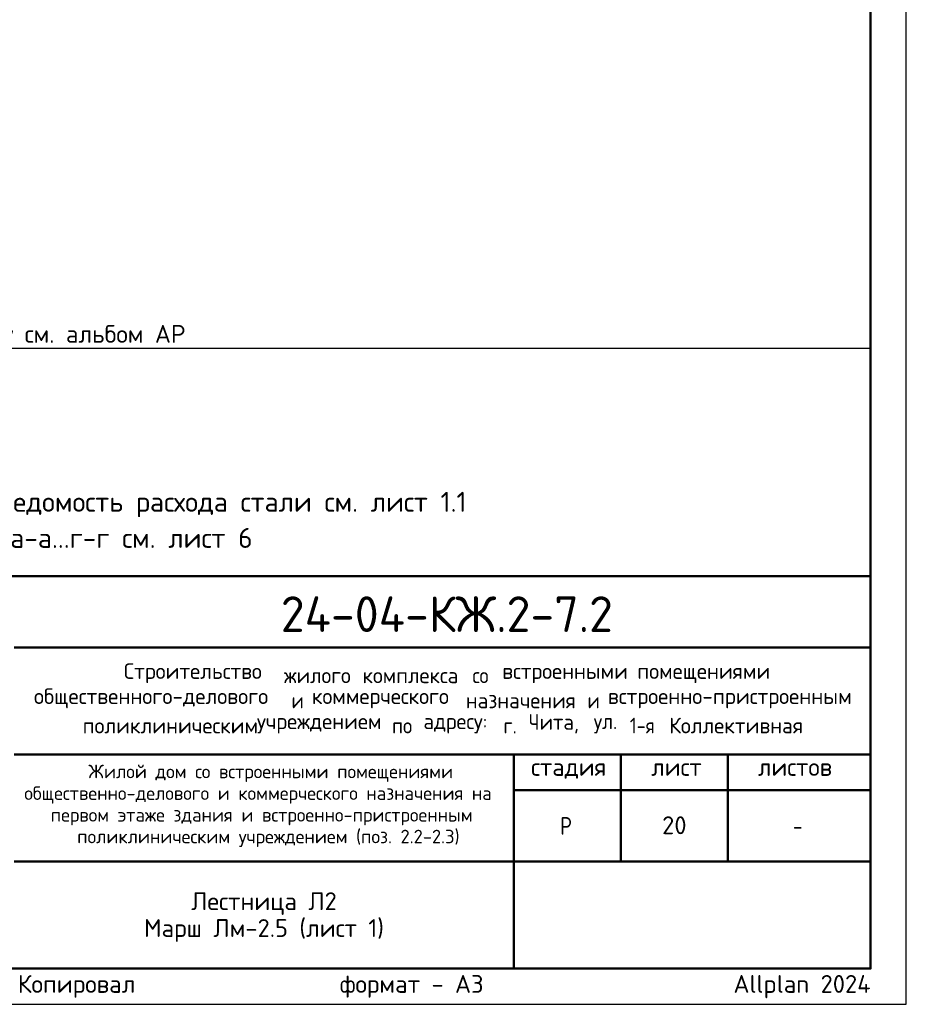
# Model space of a CAD drawing. Header units: millimetres. Extents: x 0 to 21000, y 0 to 14850.
# Tile 6 of 7: x 14789 to 21000, y 0 to 6901. Entities that reach past the tile are written whole.
import ezdxf

# ---------------------------------------------------------------- set-up
doc = ezdxf.new("R2010")
doc.units = ezdxf.units.MM
doc.layers.add('Standard', color=7, linetype='Continuous', lineweight=25)
doc.layers.add('Надписи', color=7, linetype='Continuous', lineweight=25)
doc.styles.add('ISOCPEUR', font='txt')

msp = doc.modelspace()

# ---------------------------------------------------------------- linework, layer by layer
at = {"layer": 'Standard', "color": 7, "linetype": 'Continuous', "lineweight": 50, "transparency": 33554687}
for p, q in [((11500, 3000), (20750, 3000)), ((14750, 2500), (20750, 2500)), ((14750, 1750), (20750, 1750)), ((18250, 1000), (18250, 1750)), ((19000, 1000), (19000, 1750)), ((19750, 1000), (19750, 1750)), ((18250, 1500), (20750, 1500)), ((14750, 1000), (20750, 1000)), ((18250, 250), (18250, 1000)), ((18250, 250), (18250, 1000))]:
    msp.add_line(p, q, dxfattribs=at)
at = {"layer": 'Standard', "color": 7, "linetype": 'Continuous', "lineweight": 25, "transparency": 33554687}
for p, q in [((20750, 250), (20750, 3000)), ((11500, 250), (20750, 250)), ((11500, 250), (20750, 250)), ((11500, 250), (20750, 250))]:
    msp.add_line(p, q, dxfattribs=at)
msp.add_lwpolyline([(0, 0), (21000, 0), (21000, 14850), (0, 14850), (0, 0)], close=True, dxfattribs=at)
at = {"layer": 'Standard', "color": 7, "linetype": 'Continuous', "lineweight": 13, "transparency": 33554687}
msp.add_lwpolyline([(21000, 14850), (0, 14850), (0, 0), (21000, 0), (21000, 14850)], dxfattribs=at)
at = {"layer": 'Standard', "color": 7, "linetype": 'Continuous', "lineweight": 50, "transparency": 33554687}
msp.add_lwpolyline([(1000, 14600), (20750, 14600), (20750, 250), (1000, 250), (1000, 14600)], close=True, dxfattribs=at)
at = {"layer": 'Standard', "color": 7, "linetype": 'Continuous', "lineweight": 25, "transparency": 33554687}
for points in [[(20750, 14600), (10750, 14600), (10750, 4600), (20750, 4600), (20750, 14600)], [(20750, 3000), (11500, 3000), (11500, 250), (20750, 250), (20750, 3000)]]:
    msp.add_lwpolyline(points, dxfattribs=at)

# ---------------------------------------------------------------- texts
at = {"layer": 'Standard', "color": 7, "linetype": 'Continuous', "lineweight": 25, "transparency": 33554687, "style": 'ISOCPEUR'}
for s, insert, char_height, width, attachment_point in [('\\A1;{\\fISOCPEUR|i0|b0;\\H125.000000;\\W1.000000;\\C7;* - все размеры даны по бетону, отделку см. альбом АР}\\P', (13682.6, 4761.5), 125, 4649.661, 2), ('\\W0.98;Строительство ', (15518.6, 2250.8), 110, 1175.348, 7), ('\\W0.96;жилого ', (16640.6, 2250.8), 110, 602.55, 7), ('\\W0.97;комплекса ', (17190.6, 2250.8), 110, 823.039, 7), ('\\W0.90;со ', (17960.6, 2250.8), 110, 258.739, 7), ('\\W0.98;встроенными ', (18169.6, 2250.8), 110, 999.233, 7), ('\\W0.98;помещениями', (19115.6, 2250.8), 110, 955.088, 7), ('\\W0.99;общественного-делового ', (14888.9, 2074.8), 110, 1857.162, 7), ('\\W0.87;и ', (16692.9, 2074.8), 110, 190.617, 7), ('\\W0.98;коммерческого ', (16835.9, 2074.8), 110, 1131.214, 7), ('\\W0.97;назначения ', (17913.9, 2074.8), 110, 905.516, 7), ('\\W0.87;и ', (18766.4, 2074.8), 110, 190.609, 7), ('\\W0.99;встроенно-пристроенным', (18909.4, 2074.8), 110, 1791.218, 7), ('\\W0.95;Чита, ', (18353.9, 1898.8), 110, 508.778, 7), ('\\W0.86;1-я ', (19063.4, 1898.8), 110, 322.299, 7), ('\\W0.98;Коллективная', (19338.4, 1898.8), 110, 1021.088, 7), ('\\W0.98;поликлиническим ', (15229.9, 1898.8), 110, 1274.191, 7), ('\\W0.98;учреждением ', (16450.9, 1898.8), 110, 999.123, 7), ('\\W0.91;по ', (17396.9, 1898.8), 110, 269.87, 7), ('\\W0.96;адресу: ', (17616.9, 1898.8), 110, 613.612, 7), ('\\W0.89;г. ', (18177.9, 1898.8), 110, 224.789, 7), ('\\W0.92;ул. ', (18810.4, 1898.8), 110, 303.428, 7), ('\\W0.99;стадия    лист     листов', (18371.3, 1581.1), 125, 2186.296, 7), ('\\W0.80;Р', (18575, 1187.5), 125, 149.931, 7), ('\\W0.78;-', (20206.2, 1187.5), 125, 135.997, 7)]:
    msp.add_mtext(s, dxfattribs=dict(at, insert=insert, char_height=char_height, width=width, attachment_point=attachment_point))
at = {"layer": 'Standard', "color": 7, "linetype": 'Continuous', "lineweight": 13, "transparency": 33554687, "insert": (11500, 3845.3), "char_height": 140, "width": 6589.45, "attachment_point": 1, "line_spacing_factor": 1.084337}
msp.add_mtext('\\A1;{\\fISOCPEUR|i0|b0;\\H139.999998;\\W1.000000;\\C7;1. Общие указания см. лист 1}\\P{\\fISOCPEUR|i0|b0;\\H139.999998;\\W1.000000;\\C7;2. Ведомость деталей см. лист 21. Ведомость расхода стали см. лист 1.1}\\P{\\fISOCPEUR|i0|b0;\\H139.999998;\\W1.000000;\\C7;3. Сечение 1-1 см. лист 21, сечения а-а...г-г см. лист 6}\\P', dxfattribs=at)
at = {"layer": 'Standard', "color": 7, "linetype": 'Continuous', "lineweight": 50, "transparency": 33554687, "insert": (16617.6, 2609.1), "char_height": 250, "width": 2520.794, "attachment_point": 7, "style": 'ISOCPEUR'}
msp.add_mtext('\\W0.98;24-04-КЖ.2-7.2', dxfattribs=at)
at = {"layer": 'Standard', "color": 7, "linetype": 'Continuous', "lineweight": 18, "transparency": 33554687, "char_height": 95, "attachment_point": 7, "style": 'ISOCPEUR'}
for s, insert, width in [('\\W0.99;Жилой дом со встроенными помещениями', (15269.8, 1558.7), 2506.356), ('\\W0.99;общественно-делового и коммерческого назначения на', (14820.9, 1406.7), 3403.402), ('\\W0.99;первом этаже здания и встроенно-пристроенным', (15006.1, 1254.7), 3033.239), ('\\W0.99;поликлиническим учреждением (поз. 2.2-2.3)', (15191.4, 1102.7), 2662.626)]:
    msp.add_mtext(s, dxfattribs=dict(at, insert=insert, width=width))
at = {"layer": 'Standard', "color": 7, "linetype": 'Continuous', "lineweight": 25, "transparency": 33554687, "insert": (16500, 785.4), "char_height": 125, "width": 1708.438, "attachment_point": 2, "line_spacing_factor": 0.903614}
msp.add_mtext('\\A1;{\\fISOCPEUR|i0|b0;\\H125.000000;\\W1.000000;\\C7;Лестница Л2}\\P{\\fISOCPEUR|i0|b0;\\H125.000000;\\W1.000000;\\C7;Марш Лм-2.5 (лист 1)}\\P', dxfattribs=at)
at = {"layer": 'Standard', "color": 8, "linetype": 'Continuous', "lineweight": 13, "transparency": 33554687, "insert": (20750, 123.9), "char_height": 125, "width": 5874.732, "attachment_point": 6, "style": 'ISOCPEUR'}
msp.add_mtext('\\A1;{\\fISOCPEUR|i0|b0;\\H125.000000;\\W1.000000;\\C8;Копировал                  формат - А3                      Allplan 2024}\\P', dxfattribs=at)
at = {"layer": 'Надписи', "color": 7, "linetype": 'Continuous', "lineweight": 13, "transparency": 33554687, "insert": (19375, 1255), "char_height": 125, "width": 229.688, "attachment_point": 5, "style": 'ISOCPEUR'}
msp.add_mtext('\\A1;{\\fISOCPEUR|i0|b0;\\H125.000000;\\W1.000000;\\C7;20}\\P', dxfattribs=at)

doc.saveas('drawing.dxf')
